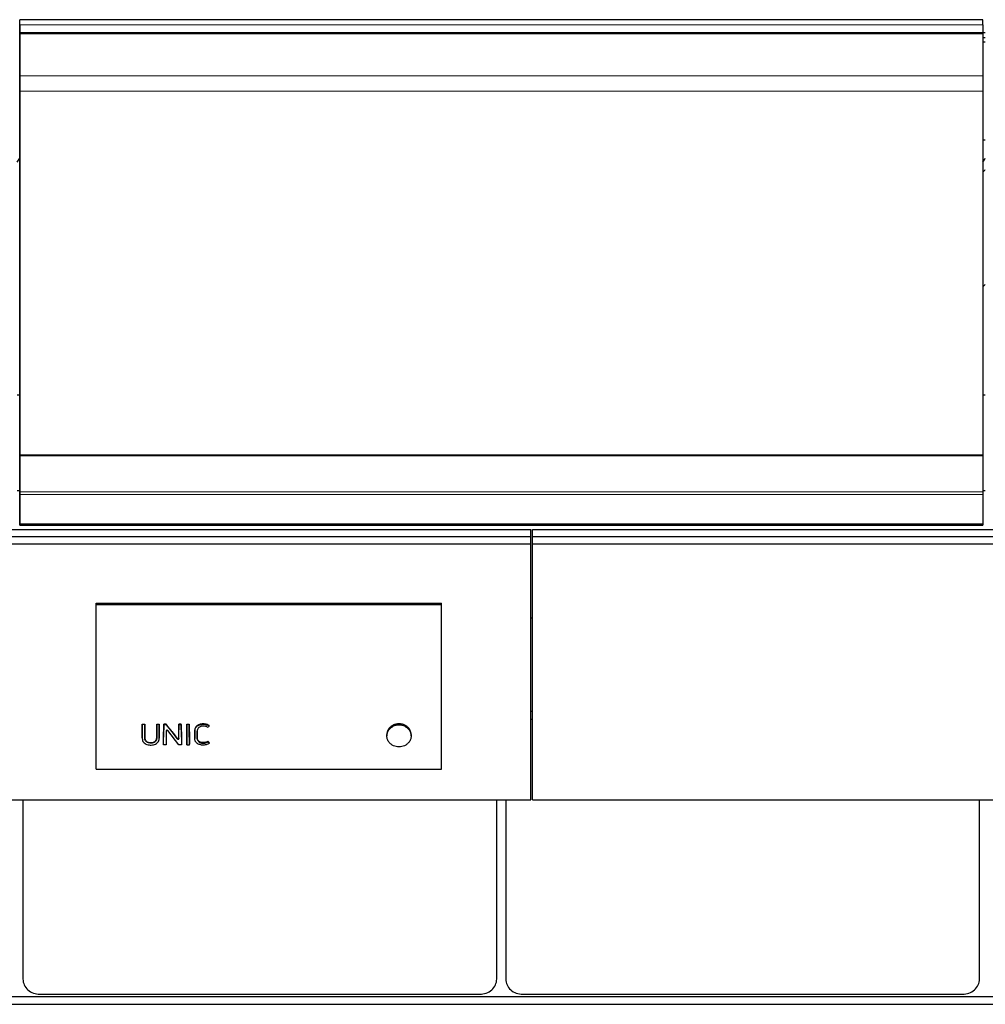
# Model space of a CAD drawing. Header units: inches. Extents: x 0 to 23760, y -13 to 16800.
# Tile 251 of 256: x 19195 to 20315, y 13020 to 14162. Entities that reach past the tile are written whole.
import ezdxf

# ---------------------------------------------------------------- set-up
doc = ezdxf.new("R2010")
doc.units = ezdxf.units.IN
doc.layers.add('1', color=7, linetype='Continuous', true_color=0xffffff)
doc.layers.add('254', color=7, linetype='Continuous', true_color=0xffffff)

msp = doc.modelspace()

# ---------------------------------------------------------------- linework, layer by layer
at = {"layer": '1', "color": 2, "linetype": 'Continuous', "lineweight": 25}
for p, q in [((20312.168, 14161.896), (19195.168, 14161.896)), ((19195.168, 14144.912), (19195.168, 14161.896)), ((20312.168, 14155.974), (20312.168, 14161.896)), ((19195.168, 14155.974), (19195.168, 14147.068)), ((20312.168, 14155.974), (20312.168, 14147.068)), ((19195.168, 14147.068), (19195.168, 14145.752)), ((19195.168, 14145.752), (19195.168, 14145.597)), ((19195.168, 14145.597), (19195.168, 14145.484)), ((19195.168, 14145.484), (19195.168, 14096.64)), ((19195.168, 14138.679), (19195.168, 14144.912)), ((19195.168, 14117.755), (19195.168, 14138.679)), ((20312.156, 14147.149), (20315.095, 14147.149)), ((20312.156, 14141.409), (20315.095, 14141.409)), ((20312.168, 14147.068), (20312.168, 14145.752)), ((20312.168, 14145.752), (20312.168, 14145.597)), ((20312.168, 14145.597), (20312.168, 14145.484)), ((20312.168, 14145.484), (20312.168, 14096.64)), ((20312.156, 14136.086), (20315.095, 14136.086)), ((19195.168, 14074.045), (19195.168, 14117.755)), ((19195.168, 14096.64), (19195.168, 14078.9)), ((20312.168, 14096.64), (20312.168, 14078.9)), ((19195.168, 14078.9), (19195.168, 13657.138)), ((19195.168, 13593.994), (19195.168, 14074.045)), ((20312.168, 14078.9), (20312.168, 13657.138)), ((20312.168, 14022.712), (20315.164, 14022.712)), ((19192.191, 13726.743), (19195.18, 13726.743)), ((20312.141, 13726.743), (20315.13, 13726.743)), ((19195.168, 13657.138), (20312.168, 13657.138)), ((19195.168, 13657.138), (19195.168, 13656.571)), ((19195.168, 13656.571), (20312.168, 13656.571)), ((19195.168, 13656.571), (19195.168, 13614.43)), ((20312.168, 13657.138), (20312.168, 13656.571)), ((20312.168, 13656.571), (20312.168, 13614.43)), ((19192.191, 13615.866), (19195.18, 13615.866)), ((19195.168, 13614.43), (19195.168, 13611.321)), ((20312.141, 13615.866), (20315.13, 13615.866)), ((20312.168, 13614.43), (20312.168, 13611.321)), ((19195.168, 13611.321), (19195.168, 13577.198)), ((20312.168, 13611.321), (20312.168, 13577.198)), ((19195.168, 13581.193), (19195.168, 13593.994)), ((19195.168, 13575.701), (19195.168, 13581.193)), ((19195.168, 13577.198), (19195.168, 13576.661)), ((19195.168, 13576.661), (19195.168, 13575.701)), ((19195.168, 13575.701), (20312.168, 13575.701)), ((20312.168, 13577.198), (20312.168, 13576.661)), ((20312.168, 13576.661), (20312.168, 13575.701)), ((19283.93, 13485.248), (19684.43, 13485.248)), ((19283.93, 13483.646), (19283.93, 13485.248)), ((19283.93, 13483.646), (19684.43, 13483.646)), ((19283.93, 13292.485), (19283.93, 13483.646)), ((19684.43, 13483.646), (19684.43, 13485.248)), ((19684.43, 13292.485), (19684.43, 13483.646)), ((19787.842, 13468.107), (19789.911, 13468.107)), ((19789.92, 13359.651), (19787.92, 13359.651)), ((19789.92, 13350.416), (19787.92, 13350.416)), ((19337.391, 13344.766), (19340.192, 13344.766)), ((19337.391, 13344.325), (19337.391, 13344.766)), ((19340.192, 13344.325), (19337.391, 13344.325)), ((19340.192, 13344.325), (19340.192, 13344.766)), ((19354.155, 13344.766), (19356.956, 13344.766)), ((19354.155, 13344.325), (19354.155, 13344.766)), ((19356.956, 13344.325), (19354.155, 13344.325)), ((19356.956, 13344.325), (19356.956, 13344.766)), ((19365.024, 13344.766), (19362.181, 13344.766)), ((19362.181, 13344.325), (19362.181, 13344.766)), ((19362.181, 13344.325), (19365.024, 13344.325)), ((19365.024, 13344.325), (19365.024, 13344.766)), ((19382.637, 13344.766), (19379.837, 13344.766)), ((19379.837, 13344.325), (19379.837, 13344.766)), ((19379.837, 13344.325), (19382.637, 13344.325)), ((19382.637, 13344.325), (19382.637, 13344.766)), ((19389.11, 13344.766), (19391.911, 13344.766)), ((19389.11, 13344.325), (19389.11, 13344.766)), ((19391.911, 13344.325), (19389.11, 13344.325)), ((19391.911, 13344.325), (19391.911, 13344.766)), ((19414.981, 13342.799), (19414.981, 13343.244)), ((19337.356, 13328.941), (19337.356, 13328.394)), ((19356.989, 13328.127), (19356.968, 13337.92)), ((19356.989, 13328.11), (19356.989, 13328.127)), ((19362.133, 13320.874), (19362.168, 13337.92)), ((19364.995, 13336.991), (19365.029, 13320.874)), ((19379.737, 13320.874), (19366.819, 13337.483)), ((19371.578, 13335.884), (19377.976, 13327.649)), ((19379.804, 13328.132), (19379.825, 13337.92)), ((19382.649, 13337.92), (19382.685, 13320.874)), ((19389.098, 13337.92), (19389.063, 13320.874)), ((19391.959, 13320.874), (19391.923, 13337.92)), ((19398.174, 13328.848), (19398.174, 13328.3)), ((19401.036, 13329.62), (19401.036, 13330.156)), ((19621.015, 13332.802), (19621.015, 13331.171)), ((19649.208, 13331.171), (19649.208, 13332.801)), ((19362.133, 13320.874), (19362.133, 13321.518)), ((19365.029, 13320.874), (19362.133, 13320.874)), ((19365.029, 13320.874), (19365.029, 13321.518)), ((19382.685, 13320.874), (19379.737, 13320.874)), ((19382.685, 13320.874), (19382.685, 13321.518)), ((19389.063, 13320.874), (19389.063, 13321.518)), ((19389.063, 13320.874), (19391.959, 13320.874)), ((19391.959, 13320.874), (19391.959, 13321.518)), ((19413.75, 13324.289), (19413.75, 13324.885)), ((19413.75, 13324.289), (19415.077, 13322.437)), ((19415.077, 13322.437), (19415.077, 13323.059)), ((19283.93, 13292.485), (19684.43, 13292.485)), ((19198.93, 13256.931), (19198.93, 13049.064)), ((19748.406, 13049.064), (19748.406, 13256.931)), ((19758.93, 13256.931), (19758.93, 13049.064)), ((20308.406, 13049.064), (20308.406, 13256.931)), ((19218.668, 13031.557), (19728.668, 13031.557)), ((19778.668, 13031.557), (20288.668, 13031.557)), ((16930.744, 13029.045), (21692.668, 13029.045)), ((16930.744, 13019.91), (21692.668, 13019.91))]:
    msp.add_line(p, q, dxfattribs=at)
at = {"layer": '1', "color": 110, "linetype": 'Continuous', "lineweight": 13}
for p, q in [((19195.168, 14155.974), (20312.168, 14155.974)), ((19195.168, 14147.068), (20312.168, 14147.068)), ((19195.168, 14145.752), (20312.168, 14145.752)), ((19195.168, 14145.597), (20312.168, 14145.597)), ((19195.168, 14145.484), (20312.168, 14145.484)), ((19195.168, 14096.64), (20312.168, 14096.64)), ((19195.168, 14078.9), (20312.168, 14078.9)), ((19195.168, 13614.43), (20312.168, 13614.43)), ((19195.168, 13611.321), (20312.168, 13611.321)), ((19195.168, 13577.198), (20312.168, 13577.198)), ((19195.168, 13576.661), (20312.168, 13576.661)), ((19407.794, 13344.635), (19407.794, 13345.075)), ((19623.445, 13339.729), (19623.445, 13338.274)), ((19646.779, 13339.729), (19646.779, 13338.274)), ((19337.379, 13337.92), (19337.379, 13338.386)), ((19340.204, 13337.92), (19340.204, 13338.386)), ((19354.143, 13337.92), (19354.143, 13338.386)), ((19356.968, 13337.92), (19356.968, 13338.386)), ((19356.989, 13328.127), (19356.989, 13328.676)), ((19362.168, 13337.92), (19362.168, 13338.386)), ((19364.995, 13336.991), (19364.995, 13336.993)), ((19371.578, 13335.884), (19371.578, 13336.364)), ((19377.976, 13327.649), (19377.976, 13328.204)), ((19379.804, 13328.132), (19379.804, 13328.682)), ((19379.825, 13337.92), (19379.825, 13338.386)), ((19382.649, 13337.92), (19382.649, 13338.386)), ((19389.098, 13337.92), (19389.098, 13338.386)), ((19391.923, 13337.92), (19391.923, 13338.386)), ((19398.215, 13337.663), (19398.215, 13338.131))]:
    msp.add_line(p, q, dxfattribs=at)
at = {"layer": '1', "color": 2, "linetype": 'Continuous', "lineweight": 25}
for centre, major_axis, ratio, start_param, end_param in [((18968.008, 14029.472), (235.228, 0), 0.46174861, 5.97530923, 6.0205678), ((20088.008, 14029.472), (235.228, 0), 0.46174861, 5.97530923, 6.0205678), ((20088.008, 14029.472), (244, 0), 0.46174861, 5.87713446, 5.90943396), ((20088.008, 13896.421), (244, 0), 0.46174861, 5.87713446, 5.90943396), ((19635.112, 13331.328), (-14.051, 0), 0.88701083, 3.73269857, 5.69207939), ((19356.945, 13945.254), (-1.917, 1206.614), 0.00090257, 2.0978047, 2.10714114), ((19362.191, 13939.016), (1.909, 1198.876), 0.00090032, 4.1713071, 4.18764311), ((19365.997, 13336.983), (-1.001, 0.044), 0.8870641, 3.78857302, 6.32444833), ((19364.971, 13939.969), (-1.91, 1200.055), 0.00090066, 2.09678057, 2.1122146), ((19361.713, 13939.965), (-759.077, 1185.921), 0.24186941, 1.9442449, 1.95213073), ((19378.803, 13328.14), (-1.001, 0.027), 0.87697787, 0.62372673, 3.16307828), ((19379.847, 13945.235), (1.917, 1206.593), 0.00090257, 4.17605759, 4.18538887), ((19382.627, 13940.082), (-1.91, 1200.194), 0.0009007, 2.09593269, 2.11225445), ((19389.121, 13940.883), (1.911, 1201.185), 0.00090098, 4.17064867, 4.18695974), ((19391.901, 13939.818), (-1.91, 1199.866), 0.0009006, 2.0958362, 2.11216152), ((19396.355, 13939.186), (-695.195, 1188.09), 0.23308209, 1.97311652, 1.97489067), ((19218.668, 13049.064), (19.738, 0), 0.88701083, 3.14159245, 4.7123892), ((19728.668, 13049.064), (19.738, 0), 0.88701083, 4.71238875, 6.2831855), ((19778.668, 13049.064), (19.738, 0), 0.88701083, 3.14159245, 4.7123892), ((20288.668, 13049.064), (19.738, 0), 0.88701083, 4.71238875, 6.2831855)]:
    msp.add_ellipse(centre, major_axis=major_axis, ratio=ratio, start_param=start_param, end_param=end_param, dxfattribs=at)
for points in [[(19337.379, 13338.386), (19337.383, 13340.509), (19337.387, 13342.636), (19337.391, 13344.766)], [(19340.192, 13344.766), (19340.195, 13342.636), (19340.199, 13340.509), (19340.204, 13338.386)], [(19354.143, 13338.386), (19354.147, 13340.509), (19354.151, 13342.636), (19354.155, 13344.766)], [(19356.956, 13344.766), (19356.96, 13342.636), (19356.963, 13340.509), (19356.968, 13338.386)], [(19362.181, 13344.766), (19362.177, 13342.636), (19362.173, 13340.509), (19362.168, 13338.386)], [(19379.837, 13344.766), (19379.833, 13342.636), (19379.829, 13340.509), (19379.825, 13338.386)], [(19382.649, 13338.386), (19382.645, 13340.509), (19382.641, 13342.636), (19382.637, 13344.766)], [(19389.098, 13338.386), (19389.103, 13340.509), (19389.107, 13342.636), (19389.11, 13344.766)], [(19391.911, 13344.766), (19391.915, 13342.636), (19391.919, 13340.509), (19391.923, 13338.386)], [(19413.63, 13340.96), (19412.686, 13341.557), (19411.628, 13341.933), (19410.509, 13342.188)]]:
    msp.add_open_spline(points, degree=3, dxfattribs=at)
for points, knots in [([(19337.391, 13344.325), (19337.39, 13343.745), (19337.389, 13343.164), (19337.385, 13341.029), (19337.382, 13339.475), (19337.379, 13337.92)], [0, 0, 0, 0, 0.2717687, 0.2717687, 1, 1, 1, 1]), ([(19340.204, 13337.92), (19340.202, 13338.5), (19340.201, 13339.08), (19340.197, 13341.215), (19340.194, 13342.77), (19340.192, 13344.325)], [0, 0, 0, 0, 0.2717687, 0.2717687, 1, 1, 1, 1]), ([(19354.155, 13344.325), (19354.154, 13343.745), (19354.153, 13343.164), (19354.149, 13341.029), (19354.146, 13339.475), (19354.143, 13337.92)], [0, 0, 0, 0, 0.2717687, 0.2717687, 1, 1, 1, 1]), ([(19356.968, 13337.92), (19356.967, 13338.5), (19356.966, 13339.08), (19356.961, 13341.215), (19356.959, 13342.77), (19356.956, 13344.325)], [0, 0, 0, 0, 0.2717687, 0.2717687, 1, 1, 1, 1]), ([(19362.168, 13337.92), (19362.172, 13339.475), (19362.175, 13341.029), (19362.178, 13343.164), (19362.179, 13343.745), (19362.181, 13344.325)], [0, 0, 0, 0, 0.7282313, 0.7282313, 1, 1, 1, 1]), ([(19371.578, 13336.364), (19370.485, 13337.761), (19369.393, 13339.159), (19367.209, 13341.96), (19366.116, 13343.362), (19365.024, 13344.766)], [0, 0, 0, 0, 0.5, 0.5, 1, 1, 1, 1]), ([(19365.024, 13344.325), (19366.089, 13342.954), (19367.153, 13341.582), (19368.965, 13339.249), (19369.711, 13338.288), (19370.831, 13336.846), (19371.205, 13336.365), (19371.578, 13335.884)], [0, 0, 0, 0, 0.48739305, 0.48739305, 0.82913102, 0.82913102, 1, 1, 1, 1]), ([(19379.825, 13337.92), (19379.828, 13339.475), (19379.831, 13341.029), (19379.834, 13343.164), (19379.836, 13343.745), (19379.837, 13344.325)], [0, 0, 0, 0, 0.7282313, 0.7282313, 1, 1, 1, 1]), ([(19382.637, 13344.325), (19382.64, 13342.77), (19382.643, 13341.215), (19382.647, 13339.08), (19382.648, 13338.5), (19382.649, 13337.92)], [0, 0, 0, 0, 0.7282313, 0.7282313, 1, 1, 1, 1]), ([(19389.11, 13344.325), (19389.109, 13343.745), (19389.108, 13343.164), (19389.104, 13341.029), (19389.102, 13339.475), (19389.098, 13337.92)], [0, 0, 0, 0, 0.2717687, 0.2717687, 1, 1, 1, 1]), ([(19391.923, 13337.92), (19391.922, 13338.5), (19391.921, 13339.08), (19391.917, 13341.215), (19391.914, 13342.77), (19391.911, 13344.325)], [0, 0, 0, 0, 0.2717687, 0.2717687, 1, 1, 1, 1]), ([(19407.794, 13345.075), (19407.215, 13345.075), (19406.643, 13345.04), (19405.511, 13344.896), (19404.952, 13344.786), (19404.331, 13344.617), (19404.262, 13344.598), (19404.125, 13344.558), (19403.92, 13344.497), (19403.45, 13344.34), (19403.06, 13344.185), (19402.552, 13343.957), (19402.305, 13343.832), (19401.943, 13343.629), (19401.823, 13343.559), (19401.647, 13343.449), (19401.589, 13343.412), (19401.473, 13343.336), (19401.416, 13343.297), (19400.908, 13342.946), (19400.499, 13342.6), (19399.948, 13342.03), (19399.775, 13341.832), (19399.573, 13341.573), (19399.533, 13341.521), (19399.454, 13341.416), (19399.416, 13341.362), (19399.303, 13341.202), (19399.231, 13341.093), (19399.024, 13340.765), (19398.9, 13340.542), (19398.681, 13340.085), (19398.586, 13339.851), (19398.468, 13339.492), (19398.433, 13339.372), (19398.385, 13339.188), (19398.37, 13339.127), (19398.342, 13339.003), (19398.277, 13338.694), (19398.235, 13338.382), (19398.215, 13338.131)], [0, 0, 0, 0, 0.125, 0.125, 0.25, 0.25, 0.265625, 0.265625, 0.28125, 0.3125, 0.375, 0.375, 0.4375, 0.4375, 0.46875, 0.46875, 0.484375, 0.484375, 0.5, 0.5, 0.625, 0.625, 0.6875, 0.6875, 0.703125, 0.703125, 0.71875, 0.71875, 0.75, 0.75, 0.8125, 0.8125, 0.875, 0.875, 0.90625, 0.90625, 0.921875, 0.921875, 0.9375, 1, 1, 1, 1]), ([(19398.215, 13337.663), (19398.255, 13338.167), (19398.348, 13338.662), (19398.663, 13339.631), (19398.889, 13340.095), (19399.437, 13340.97), (19399.763, 13341.389), (19400.502, 13342.156), (19400.912, 13342.503), (19401.811, 13343.126), (19402.301, 13343.401), (19403.318, 13343.858), (19403.85, 13344.045), (19405.505, 13344.496), (19406.638, 13344.635), (19407.794, 13344.635)], [0, 0, 0, 0, 0.125, 0.125, 0.25, 0.25, 0.375, 0.375, 0.5, 0.5, 0.625, 0.625, 0.75, 0.75, 1, 1, 1, 1]), ([(19403.599, 13341.395), (19403.05, 13341.048), (19402.567, 13340.614), (19401.808, 13339.639), (19401.51, 13339.094), (19401.137, 13337.963), (19401.05, 13337.367), (19401.017, 13336.481), (19401.023, 13336.185), (19401.024, 13335.594), (19401.027, 13334.117), (19401.031, 13332.048), (19401.035, 13330.274), (19401.037, 13329.092), (19401.019, 13328.498), (19401.164, 13327.331), (19401.317, 13326.748), (19401.835, 13325.664), (19402.188, 13325.15), (19403.055, 13324.258), (19403.584, 13323.881), (19404.747, 13323.287), (19405.382, 13323.08), (19406.698, 13322.81), (19407.365, 13322.759), (19408.713, 13322.792), (19409.385, 13322.86), (19410.695, 13323.079), (19411.34, 13323.224), (19412.591, 13323.657), (19413.196, 13323.943), (19413.75, 13324.289)], [0, 0, 0, 0, 0.0625, 0.0625, 0.125, 0.125, 0.1875, 0.1875, 0.21875, 0.21875, 0.25, 0.375, 0.4375, 0.4375, 0.5, 0.5, 0.5625, 0.5625, 0.625, 0.625, 0.6875, 0.6875, 0.75, 0.75, 0.8125, 0.8125, 0.875, 0.875, 0.9375, 0.9375, 1, 1, 1, 1]), ([(19410.509, 13342.188), (19409.34, 13342.454), (19408.123, 13342.573), (19406.346, 13342.405), (19405.752, 13342.29), (19404.622, 13341.942), (19404.091, 13341.704), (19403.599, 13341.395)], [0, 0, 0, 0, 0.5, 0.5, 0.75, 0.75, 1, 1, 1, 1]), ([(19414.981, 13343.244), (19414.467, 13343.574), (19413.921, 13343.858), (19413.271, 13344.125), (19413.199, 13344.154), (19413.053, 13344.21), (19412.98, 13344.237), (19412.76, 13344.317), (19412.612, 13344.366), (19412.166, 13344.507), (19411.865, 13344.589), (19411.256, 13344.732), (19410.949, 13344.793), (19410.483, 13344.872), (19410.248, 13344.908), (19410.013, 13344.938), (19409.855, 13344.958), (19409.776, 13344.967), (19409.381, 13345.009), (19409.064, 13345.034), (19408.43, 13345.067), (19408.112, 13345.075), (19407.794, 13345.075)], [0, 0, 0, 0, 0.25, 0.25, 0.28125, 0.28125, 0.3125, 0.3125, 0.375, 0.375, 0.5, 0.5, 0.625, 0.625, 0.6875, 0.71875, 0.71875, 0.75, 0.75, 0.875, 0.875, 1, 1, 1, 1]), ([(19407.794, 13344.635), (19409.068, 13344.635), (19410.34, 13344.507), (19412.181, 13344.073), (19412.784, 13343.885), (19413.925, 13343.412), (19414.467, 13343.13), (19414.981, 13342.799)], [0, 0, 0, 0, 0.5, 0.5, 0.75, 0.75, 1, 1, 1, 1]), ([(19414.981, 13342.799), (19414.889, 13342.675), (19414.798, 13342.551), (19414.348, 13341.938), (19413.989, 13341.449), (19413.63, 13340.96)], [0, 0, 0, 0, 0.20246304, 0.20246304, 1, 1, 1, 1]), ([(19623.445, 13339.729), (19622.619, 13338.662), (19622.002, 13337.515), (19621.564, 13336.214), (19621.539, 13336.137), (19621.491, 13335.982), (19621.468, 13335.905), (19621.4, 13335.672), (19621.359, 13335.516), (19621.246, 13335.049), (19621.184, 13334.737), (19621.055, 13333.882), (19621.014, 13333.337), (19621.015, 13332.79)], [0, 0, 0, 0, 0.51746442, 0.51746442, 0.54980595, 0.54980595, 0.58214748, 0.58214748, 0.64683053, 0.64683053, 0.77619664, 0.77619664, 1, 1, 1, 1]), ([(19646.779, 13339.729), (19646.617, 13339.937), (19646.282, 13340.343), (19645.921, 13340.728), (19645.36, 13341.289), (19644.961, 13341.643), (19644.324, 13342.143), (19644.106, 13342.304), (19643.768, 13342.538), (19643.654, 13342.615), (19643.423, 13342.765), (19643.306, 13342.839), (19642.717, 13343.198), (19642.229, 13343.458), (19641.222, 13343.925), (19640.702, 13344.131), (19639.899, 13344.401), (19639.628, 13344.483), (19639.283, 13344.578), (19639.214, 13344.597), (19639.075, 13344.633), (19638.868, 13344.685), (19638.659, 13344.734), (19637.963, 13344.885), (19637.401, 13344.975), (19636.268, 13345.097), (19635.697, 13345.128), (19634.977, 13345.129), (19634.833, 13345.127), (19634.616, 13345.121), (19634.544, 13345.119), (19634.399, 13345.113), (19634.039, 13345.096), (19633.682, 13345.068), (19632.83, 13344.977), (19632.268, 13344.886), (19631.437, 13344.706), (19630.886, 13344.571), (19630.342, 13344.406), (19630.005, 13344.294), (19629.937, 13344.271), (19629.803, 13344.224), (19629.603, 13344.152), (19629.406, 13344.077), (19629.014, 13343.922), (19628.758, 13343.812), (19628.001, 13343.462), (19627.515, 13343.203), (19626.812, 13342.775), (19626.582, 13342.626), (19626.245, 13342.392), (19626.133, 13342.313), (19625.968, 13342.191), (19625.913, 13342.15), (19625.804, 13342.068), (19625.75, 13342.026), (19625.269, 13341.649), (19624.867, 13341.293), (19624.304, 13340.729), (19623.942, 13340.343), (19623.606, 13339.937), (19623.445, 13339.729)], [0, 0, 0, 0, 0.03125, 0.0625, 0.0625, 0.125, 0.125, 0.15625, 0.15625, 0.171875, 0.171875, 0.1875, 0.1875, 0.25, 0.25, 0.3125, 0.3125, 0.34375, 0.34375, 0.3515625, 0.3515625, 0.359375, 0.375, 0.375, 0.4375, 0.4375, 0.5, 0.5, 0.515625, 0.515625, 0.5234375, 0.5234375, 0.53125, 0.5625, 0.5625, 0.625, 0.625, 0.65625, 0.6875, 0.6875, 0.6953125, 0.6953125, 0.703125, 0.71875, 0.71875, 0.75, 0.75, 0.8125, 0.8125, 0.84375, 0.84375, 0.859375, 0.859375, 0.8671875, 0.8671875, 0.875, 0.875, 0.9375, 0.9375, 0.96875, 1, 1, 1, 1]), ([(19649.208, 13332.811), (19649.208, 13332.87), (19649.208, 13332.929), (19649.205, 13333.067), (19649.202, 13333.187), (19649.197, 13333.306), (19649.193, 13333.386), (19649.191, 13333.426), (19649.169, 13333.785), (19649.135, 13334.102), (19648.993, 13335.044), (19648.843, 13335.662), (19648.538, 13336.574), (19648.423, 13336.876), (19648.262, 13337.249), (19648.229, 13337.324), (19648.161, 13337.473), (19648.126, 13337.547), (19648.019, 13337.769), (19647.645, 13338.5), (19647.192, 13339.196), (19646.779, 13339.729)], [0, 0, 0, 0, 0.02404112, 0.02404112, 0.05657308, 0.07283906, 0.07283906, 0.08910505, 0.08910505, 0.2192329, 0.2192329, 0.4794886, 0.4794886, 0.60961645, 0.60961645, 0.64214841, 0.64214841, 0.67468037, 0.67468037, 0.7397443, 1, 1, 1, 1]), ([(19337.379, 13337.92), (19337.373, 13335.008), (19337.366, 13332.097), (19337.359, 13328.458), (19337.33, 13327.73), (19337.545, 13326.277), (19337.781, 13325.545), (19338.522, 13324.199), (19339.008, 13323.583), (19340.186, 13322.515), (19340.881, 13322.061), (19342.371, 13321.349), (19343.184, 13321.084), (19344.823, 13320.716), (19345.661, 13320.61), (19347.371, 13320.541), (19348.223, 13320.574), (19349.899, 13320.791), (19350.736, 13320.978), (19352.323, 13321.522), (19353.082, 13321.883), (19354.442, 13322.781), (19355.045, 13323.32), (19356.021, 13324.539), (19356.4, 13325.199), (19356.889, 13326.64), (19356.99, 13327.377), (19356.989, 13328.127)], [0, 0, 0, 0, 0.25, 0.25, 0.3125, 0.3125, 0.375, 0.375, 0.4375, 0.4375, 0.5, 0.5, 0.5625, 0.5625, 0.625, 0.625, 0.6875, 0.6875, 0.75, 0.75, 0.8125, 0.8125, 0.875, 0.875, 0.9375, 0.9375, 1, 1, 1, 1]), ([(19337.356, 13328.941), (19337.356, 13329.16), (19337.359, 13329.38), (19337.36, 13329.69), (19337.36, 13329.781), (19337.361, 13329.964), (19337.361, 13330.238), (19337.363, 13330.878), (19337.365, 13332.157), (19337.368, 13333.255), (19337.372, 13335.452), (19337.376, 13336.918), (19337.379, 13338.386)], [0, 0, 0, 0, 0.06982152, 0.06982152, 0.0988896, 0.0988896, 0.12795768, 0.18609383, 0.30236614, 0.53491076, 0.53491076, 1, 1, 1, 1]), ([(19340.204, 13338.386), (19340.207, 13336.825), (19340.212, 13334.485), (19340.218, 13331.761), (19340.22, 13330.595), (19340.221, 13330.158), (19340.221, 13330.109), (19340.221, 13330.012), (19340.221, 13329.866), (19340.219, 13329.526), (19340.22, 13329.235), (19340.228, 13328.992), (19340.23, 13328.944), (19340.234, 13328.847), (19340.243, 13328.702), (19340.255, 13328.557), (19340.287, 13328.269), (19340.316, 13328.078), (19340.393, 13327.698), (19340.441, 13327.51), (19340.515, 13327.276), (19340.53, 13327.23), (19340.562, 13327.137), (19340.579, 13327.09), (19340.631, 13326.952), (19340.669, 13326.86), (19340.749, 13326.68), (19340.792, 13326.592), (19340.883, 13326.416), (19340.931, 13326.33), (19341.083, 13326.074), (19341.195, 13325.909), (19341.379, 13325.668), (19341.444, 13325.589), (19341.545, 13325.472), (19341.579, 13325.434), (19341.65, 13325.358), (19341.685, 13325.32), (19341.867, 13325.135), (19342.022, 13324.995), (19342.348, 13324.735), (19342.52, 13324.613), (19342.792, 13324.444), (19342.885, 13324.39), (19343.027, 13324.312), (19343.075, 13324.287), (19343.172, 13324.237), (19343.221, 13324.212), (19343.467, 13324.093), (19343.668, 13324.008), (19344.08, 13323.855), (19344.29, 13323.788), (19344.612, 13323.7), (19344.72, 13323.673), (19344.883, 13323.635), (19344.938, 13323.623), (19345.048, 13323.599), (19345.102, 13323.588), (19345.377, 13323.534), (19345.597, 13323.499), (19346.039, 13323.443), (19346.483, 13323.401), (19346.929, 13323.388), (19347.376, 13323.388), (19347.6, 13323.395), (19347.882, 13323.413), (19347.938, 13323.417), (19348.05, 13323.427), (19348.218, 13323.442), (19348.385, 13323.461), (19348.717, 13323.504), (19348.936, 13323.541), (19349.369, 13323.628), (19349.583, 13323.679), (19349.848, 13323.752), (19349.901, 13323.767), (19350.006, 13323.799), (19350.058, 13323.815), (19350.215, 13323.865), (19350.423, 13323.937), (19350.627, 13324.019), (19350.779, 13324.084), (19350.83, 13324.106), (19350.93, 13324.152), (19350.98, 13324.175), (19351.225, 13324.294), (19351.415, 13324.399), (19351.778, 13324.624), (19351.952, 13324.745), (19352.202, 13324.942), (19352.283, 13325.009), (19352.381, 13325.097), (19352.401, 13325.115), (19352.44, 13325.151), (19352.497, 13325.204), (19352.553, 13325.259), (19352.736, 13325.444), (19352.872, 13325.598), (19353.06, 13325.838), (19353.12, 13325.919), (19353.235, 13326.085), (19353.318, 13326.212), (19353.395, 13326.341), (19353.445, 13326.429), (19353.469, 13326.473), (19353.54, 13326.606), (19353.585, 13326.695), (19353.668, 13326.876), (19353.707, 13326.966), (19353.778, 13327.15), (19353.811, 13327.242), (19353.902, 13327.521), (19353.951, 13327.709), (19354.011, 13327.996), (19354.028, 13328.092), (19354.058, 13328.286), (19354.096, 13328.576), (19354.115, 13328.866), (19354.122, 13329.109), (19354.123, 13329.157), (19354.124, 13329.254), (19354.124, 13329.302), (19354.124, 13329.448), (19354.125, 13329.738), (19354.128, 13330.417), (19354.132, 13331.775), (19354.137, 13334.493), (19354.14, 13336.828), (19354.143, 13338.386)], [0, 0, 0, 0, 0.125, 0.1875, 0.21875, 0.21875, 0.22265625, 0.22265625, 0.2265625, 0.234375, 0.25, 0.25, 0.25390625, 0.25390625, 0.2578125, 0.265625, 0.265625, 0.28125, 0.28125, 0.296875, 0.296875, 0.30078125, 0.30078125, 0.3046875, 0.3046875, 0.3125, 0.3125, 0.3203125, 0.3203125, 0.328125, 0.328125, 0.34375, 0.34375, 0.3515625, 0.3515625, 0.35546875, 0.35546875, 0.359375, 0.359375, 0.375, 0.375, 0.390625, 0.390625, 0.3984375, 0.3984375, 0.40234375, 0.40234375, 0.40625, 0.40625, 0.421875, 0.421875, 0.4375, 0.4375, 0.4453125, 0.4453125, 0.44921875, 0.44921875, 0.453125, 0.453125, 0.46875, 0.46875, 0.484375, 0.5, 0.5, 0.515625, 0.515625, 0.51953125, 0.51953125, 0.5234375, 0.53125, 0.53125, 0.546875, 0.546875, 0.5625, 0.5625, 0.56640625, 0.56640625, 0.5703125, 0.5703125, 0.578125, 0.5859375, 0.5859375, 0.58984375, 0.58984375, 0.59375, 0.59375, 0.609375, 0.609375, 0.625, 0.625, 0.6328125, 0.6328125, 0.63476563, 0.63476563, 0.63671875, 0.640625, 0.640625, 0.65625, 0.65625, 0.6640625, 0.6640625, 0.671875, 0.67578125, 0.67578125, 0.6796875, 0.6796875, 0.6875, 0.6875, 0.6953125, 0.6953125, 0.703125, 0.703125, 0.71875, 0.71875, 0.7265625, 0.7265625, 0.734375, 0.75, 0.75, 0.75390625, 0.75390625, 0.7578125, 0.7578125, 0.765625, 0.78125, 0.8125, 0.875, 1, 1, 1, 1]), ([(19354.143, 13337.92), (19354.137, 13334.853), (19354.135, 13331.787), (19354.122, 13328.337), (19354.096, 13327.954), (19353.971, 13327.19), (19353.869, 13326.804), (19353.569, 13326.057), (19353.376, 13325.702), (19352.903, 13325.03), (19352.621, 13324.713), (19351.669, 13323.88), (19350.874, 13323.458), (19349.167, 13322.927), (19348.249, 13322.791), (19346.449, 13322.756), (19345.536, 13322.854), (19343.801, 13323.294), (19342.971, 13323.664), (19341.953, 13324.445), (19341.646, 13324.747), (19341.132, 13325.396), (19340.918, 13325.746), (19340.406, 13326.852), (19340.257, 13327.642), (19340.214, 13328.828), (19340.222, 13329.223), (19340.22, 13330.014), (19340.218, 13331.2), (19340.212, 13333.967), (19340.207, 13336.339), (19340.204, 13337.92)], [0, 0, 0, 0, 0.25, 0.25, 0.28125, 0.28125, 0.3125, 0.3125, 0.34375, 0.34375, 0.375, 0.375, 0.4375, 0.4375, 0.5, 0.5, 0.5625, 0.5625, 0.625, 0.625, 0.65625, 0.65625, 0.6875, 0.6875, 0.75, 0.75, 0.78125, 0.78125, 0.8125, 0.875, 1, 1, 1, 1]), ([(19379.804, 13328.682), (19379.804, 13328.636), (19379.8, 13328.59), (19379.787, 13328.522), (19379.782, 13328.5), (19379.769, 13328.456), (19379.762, 13328.434), (19379.745, 13328.39), (19379.736, 13328.369), (19379.716, 13328.326), (19379.705, 13328.306), (19379.68, 13328.265), (19379.667, 13328.245), (19379.639, 13328.206), (19379.624, 13328.187), (19379.593, 13328.151), (19379.576, 13328.133), (19379.541, 13328.098), (19379.523, 13328.081), (19379.485, 13328.049), (19379.466, 13328.034), (19379.425, 13328.005), (19379.404, 13327.991), (19379.36, 13327.964), (19379.338, 13327.952), (19379.292, 13327.929), (19379.269, 13327.918), (19379.221, 13327.898), (19379.197, 13327.888), (19379.148, 13327.872), (19379.122, 13327.864), (19379.072, 13327.851), (19379.046, 13327.845), (19378.994, 13327.835), (19378.968, 13327.831), (19378.915, 13327.825), (19378.889, 13327.823), (19378.835, 13327.821), (19378.809, 13327.821), (19378.756, 13327.822), (19378.729, 13327.823), (19378.676, 13327.828), (19378.65, 13327.832), (19378.598, 13327.84), (19378.572, 13327.845), (19378.521, 13327.857), (19378.495, 13327.864), (19378.446, 13327.88), (19378.421, 13327.888), (19378.372, 13327.907), (19378.349, 13327.918), (19378.279, 13327.951), (19378.234, 13327.976), (19378.172, 13328.018), (19378.151, 13328.033), (19378.112, 13328.064), (19378.093, 13328.08), (19378.039, 13328.13), (19378.006, 13328.166), (19377.976, 13328.204)], [0, 0, 0, 0, 0.0625, 0.0625, 0.09375, 0.09375, 0.125, 0.125, 0.15625, 0.15625, 0.1875, 0.1875, 0.21875, 0.21875, 0.25, 0.25, 0.28125, 0.28125, 0.3125, 0.3125, 0.34375, 0.34375, 0.375, 0.375, 0.40625, 0.40625, 0.4375, 0.4375, 0.46875, 0.46875, 0.5, 0.5, 0.53125, 0.53125, 0.5625, 0.5625, 0.59375, 0.59375, 0.625, 0.625, 0.65625, 0.65625, 0.6875, 0.6875, 0.71875, 0.71875, 0.75, 0.75, 0.78125, 0.78125, 0.8125, 0.8125, 0.875, 0.875, 0.90625, 0.90625, 0.9375, 0.9375, 1, 1, 1, 1]), ([(19415.077, 13322.437), (19414.514, 13322.083), (19413.9, 13321.796), (19412.646, 13321.31), (19412.001, 13321.106), (19410.666, 13320.794), (19409.982, 13320.689), (19408.614, 13320.567), (19407.926, 13320.547), (19406.541, 13320.601), (19405.858, 13320.68), (19404.518, 13320.947), (19403.853, 13321.136), (19401.965, 13321.865), (19400.823, 13322.592), (19399.532, 13324.001), (19399.17, 13324.521), (19398.605, 13325.611), (19398.408, 13326.199), (19398.241, 13327.087), (19398.205, 13327.385), (19398.17, 13327.987), (19398.174, 13328.29), (19398.176, 13329.197), (19398.179, 13331.011), (19398.185, 13333.43), (19398.189, 13335.547), (19398.191, 13336.454), (19398.192, 13337.059), (19398.191, 13337.362), (19398.215, 13337.663)], [0, 0, 0, 0, 0.0625, 0.0625, 0.125, 0.125, 0.1875, 0.1875, 0.25, 0.25, 0.3125, 0.3125, 0.375, 0.375, 0.5, 0.5, 0.5625, 0.5625, 0.625, 0.625, 0.65625, 0.65625, 0.6875, 0.6875, 0.75, 0.875, 0.9375, 0.96875, 0.96875, 1, 1, 1, 1]), ([(19398.215, 13338.131), (19398.191, 13337.833), (19398.192, 13337.534), (19398.191, 13336.937), (19398.19, 13336.639), (19398.188, 13335.743), (19398.185, 13333.954), (19398.181, 13332.167), (19398.177, 13330.381), (19398.176, 13329.787), (19398.174, 13329.118), (19398.174, 13329.044), (19398.174, 13328.931), (19398.174, 13328.893), (19398.174, 13328.854)], [0, 0, 0, 0, 0.0963484, 0.0963484, 0.19269679, 0.19269679, 0.38539358, 0.77078717, 0.77078717, 0.96348396, 0.96348396, 0.98757106, 0.98757106, 1, 1, 1, 1]), ([(19413.75, 13324.885), (19413.612, 13324.799), (19413.471, 13324.718), (19413.185, 13324.564), (19412.894, 13324.418), (19412.445, 13324.222), (19412.136, 13324.106), (19411.823, 13323.999), (19411.665, 13323.949), (19411.423, 13323.88), (19411.342, 13323.858), (19411.179, 13323.816), (19411.098, 13323.796), (19410.689, 13323.699), (19410.36, 13323.636), (19409.7, 13323.527), (19409.369, 13323.484), (19408.869, 13323.436), (19408.702, 13323.423), (19408.367, 13323.403), (19408.199, 13323.396), (19407.863, 13323.388), (19407.694, 13323.388), (19407.439, 13323.395), (19407.354, 13323.399), (19407.184, 13323.408), (19407.099, 13323.414), (19406.844, 13323.435), (19406.676, 13323.454), (19406.341, 13323.502), (19406.175, 13323.531), (19405.847, 13323.599), (19405.684, 13323.637), (19405.36, 13323.723), (19405.2, 13323.772), (19405.001, 13323.839), (19404.962, 13323.853), (19404.883, 13323.881), (19404.843, 13323.895), (19404.726, 13323.939), (19404.572, 13324.001), (19404.421, 13324.067), (19404.273, 13324.136), (19404.199, 13324.172), (19403.982, 13324.283), (19403.841, 13324.362), (19403.566, 13324.529), (19403.433, 13324.618), (19403.238, 13324.758), (19403.143, 13324.831), (19403.049, 13324.906), (19402.988, 13324.957), (19402.957, 13324.983), (19402.867, 13325.061), (19402.808, 13325.114), (19402.694, 13325.222), (19402.638, 13325.277), (19402.476, 13325.445), (19402.374, 13325.56), (19402.18, 13325.798), (19402.088, 13325.92), (19401.959, 13326.108), (19401.896, 13326.204), (19401.836, 13326.301), (19401.797, 13326.366), (19401.778, 13326.399), (19401.721, 13326.497), (19401.685, 13326.564), (19401.615, 13326.697), (19401.582, 13326.764), (19401.487, 13326.967), (19401.431, 13327.104), (19401.33, 13327.381), (19401.286, 13327.522), (19401.209, 13327.806), (19401.177, 13327.949), (19401.143, 13328.13), (19401.136, 13328.167), (19401.124, 13328.239), (19401.118, 13328.275), (19401.102, 13328.384), (19401.092, 13328.457), (19401.051, 13328.82), (19401.04, 13329.111), (19401.035, 13329.548), (19401.035, 13329.694), (19401.036, 13329.912), (19401.036, 13330.021), (19401.036, 13330.13), (19401.036, 13330.203), (19401.036, 13330.24), (19401.035, 13330.859), (19401.031, 13332.607), (19401.027, 13334.504), (19401.024, 13335.892), (19401.024, 13336.111), (19401.023, 13336.258), (19401.023, 13336.331), (19401.023, 13336.545), (19401.021, 13336.686), (19401.021, 13336.827)], [0, 0, 0, 0, 0.01962131, 0.01962131, 0.03924262, 0.05886393, 0.07848523, 0.07848523, 0.09810654, 0.09810654, 0.1079172, 0.1079172, 0.11772785, 0.11772785, 0.15697047, 0.15697047, 0.19621309, 0.19621309, 0.2158344, 0.2158344, 0.2354557, 0.2354557, 0.25507701, 0.25507701, 0.26488767, 0.26488767, 0.27469832, 0.27469832, 0.29431963, 0.29431963, 0.31394094, 0.31394094, 0.33356225, 0.33356225, 0.35318356, 0.35318356, 0.35808888, 0.35808888, 0.36299421, 0.36299421, 0.37280486, 0.38261552, 0.38261552, 0.39242617, 0.39242617, 0.41204748, 0.41204748, 0.43166879, 0.43166879, 0.44147945, 0.44638477, 0.44638477, 0.4512901, 0.4512901, 0.46110075, 0.46110075, 0.47091141, 0.47091141, 0.49053272, 0.49053272, 0.51015403, 0.51015403, 0.51996468, 0.52487001, 0.52487001, 0.52977533, 0.52977533, 0.53958599, 0.53958599, 0.54939664, 0.54939664, 0.56901795, 0.56901795, 0.58863926, 0.58863926, 0.60826057, 0.60826057, 0.6131659, 0.6131659, 0.61807122, 0.61807122, 0.62788188, 0.62788188, 0.66712449, 0.66712449, 0.6867458, 0.6867458, 0.69655646, 0.70146178, 0.70146178, 0.70636711, 0.70636711, 0.78485235, 0.94182282, 0.96144412, 0.97125478, 0.97125478, 0.98106543, 0.98106543, 1, 1, 1, 1]), ([(19623.784, 13323.588), (19622.916, 13324.652), (19622.242, 13325.816), (19621.538, 13327.677), (19621.358, 13328.308), (19621.105, 13329.59), (19621.033, 13330.247), (19620.987, 13332.202), (19621.177, 13333.491), (19622.002, 13336.008), (19622.619, 13337.183), (19623.445, 13338.274)], [0, 0, 0, 0, 0.25, 0.25, 0.375, 0.375, 0.5, 0.5, 0.75, 0.75, 1, 1, 1, 1]), ([(19646.779, 13338.274), (19647.604, 13337.183), (19648.221, 13336.008), (19649.047, 13333.491), (19649.236, 13332.202), (19649.19, 13330.247), (19649.118, 13329.59), (19648.866, 13328.308), (19648.686, 13327.677), (19647.981, 13325.816), (19647.308, 13324.652), (19646.439, 13323.588)], [0, 0, 0, 0, 0.25, 0.25, 0.5, 0.5, 0.625, 0.625, 0.75, 0.75, 1, 1, 1, 1]), ([(19646.439, 13323.588), (19645.788, 13322.792), (19645.043, 13322.076), (19643.367, 13320.805), (19642.442, 13320.257), (19640.484, 13319.373), (19639.434, 13319.03), (19637.305, 13318.577), (19636.208, 13318.462), (19633.999, 13318.463), (19632.912, 13318.578), (19630.776, 13319.033), (19629.729, 13319.377), (19627.78, 13320.258), (19626.855, 13320.806), (19625.18, 13322.077), (19624.435, 13322.792), (19623.784, 13323.588)], [0, 0, 0, 0, 0.125, 0.125, 0.25, 0.25, 0.375, 0.375, 0.5, 0.5, 0.625, 0.625, 0.75, 0.75, 0.875, 0.875, 1, 1, 1, 1])]:
    msp.add_open_spline(points, degree=3, knots=knots, dxfattribs=at)
at = {"layer": '254', "color": 2, "linetype": 'Continuous', "lineweight": 25}
for p, q in [((19162.918, 13570.489), (19787.918, 13570.489)), ((19787.918, 13562.296), (19787.918, 13570.489)), ((19789.918, 13562.296), (19789.918, 13570.489)), ((19789.918, 13570.489), (20414.918, 13570.489)), ((19162.918, 13562.296), (19787.918, 13562.296)), ((19787.918, 13553.826), (19787.918, 13562.296)), ((19789.918, 13562.296), (20414.918, 13562.296)), ((19789.918, 13553.826), (19789.918, 13562.296)), ((19162.918, 13553.826), (19787.918, 13553.826)), ((19787.918, 13256.934), (19787.918, 13553.826)), ((19789.918, 13256.934), (19789.918, 13553.826)), ((19789.918, 13553.826), (20414.918, 13553.826)), ((19162.918, 13256.934), (19787.918, 13256.934)), ((19789.918, 13256.934), (20414.918, 13256.934))]:
    msp.add_line(p, q, dxfattribs=at)

doc.saveas('drawing.dxf')
